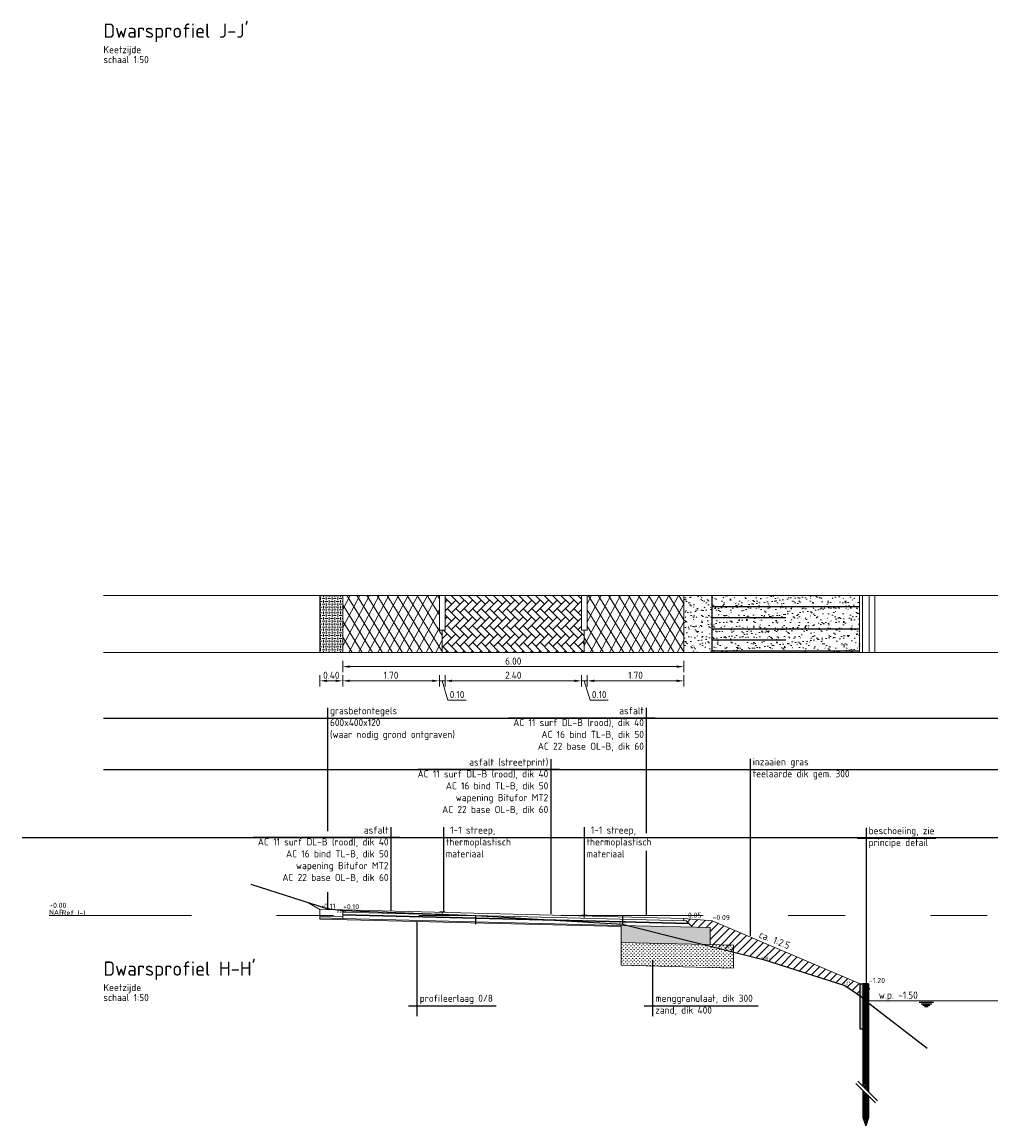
# Model space of a CAD drawing. Header units: metres. Extents: x 132493 to 134960, y 502695 to 503907.
# Tile 103 of 144: x 134066 to 134083, y 502912 to 502931. Entities that reach past the tile are written whole.
import ezdxf
from ezdxf.enums import TextEntityAlignment as Align

# ---------------------------------------------------------------- set-up
doc = ezdxf.new("R2010")
doc.units = ezdxf.units.M
for name, pattern in [('AL-NAP_LIJN', [15.25, 12, -1.5, 0.25, -1.5]), ('AL-TEKENBLADGRENS', [11.5, 2.5, -1.5, 1, -1.5, 1, -1.5, 2.5]), ('DASHED2', [0.375, 0.25, -0.125])]:
    doc.linetypes.add(name, pattern=pattern)
doc.layers.get('Defpoints').update_dxf_attribs({"color": 3})
for name, color, linetype, lineweight in [('B-WE-GW-MAAIVELD-GD', 90, 'GW-MAAIVELD', 25), ('B-WE-GW-WATERGANG_SLOOT_WATERLIJN-G', 150, 'Continuous', 18), ('B-WE-OG-WATER-SD', 150, 'Continuous', 25), ('N-WE-BC-WAPENING-GD', 180, 'Continuous', 25), ('N-WE-GR-GRAS-A', 54, 'Continuous', 18), ('N-WE-GW-GROND_TEELAARDE-AD', 22, 'Continuous', 18), ('N-WE-GW-GROND_ZAND-AD', 7, 'Continuous', 18), ('N-WE-GW-WATERGANG_WATERLIJN-GD', 150, 'Continuous', 18), ('N-WE-HU-HULPCONSTRUCTIES-AD-50-HOUT', 252, 'Continuous', 18), ('N-WE-HU-HULPCONSTRUCTIES-AD-50-KUNSTSTOF', 253, 'Continuous', 18), ('N-WE-VH-KANTVERHARDING-G', 2, 'Continuous', 18), ('N-WE-VH-VERHARDING-GD', 2, 'Continuous', 25), ('N-WE-VH-VERHARDING_ASFALT-A', 23, 'Continuous', 18), ('N-WE-VH-VERHARDING_FUNDERING-A', 252, 'Continuous', 18), ('N02-WE-VH-VERHARDING_ASFALT-A', 252, 'Continuous', 18), ('X-XX-AL-AANPIJLING-GD', 7, 'Continuous', 25), ('X-XX-AL-AANPIJLING-T25', 7, 'Continuous', 25), ('X-XX-AL-CONSTRUCTIELIJN-GD', 7, 'Continuous', 25), ('X-XX-AL-NAP-G', 7, 'AL-NAP_LIJN', 18), ('X-XX-AL-PEILMAAT-SD', 7, 'Continuous', 25), ('X-XX-AL-PROFIELBALK-GD', 7, 'Continuous', 18), ('X-XX-AL-PROFIELBALK-M-50', 7, 'Continuous', 18), ('X-XX-AL-REFERENTIE-G', 7, 'Continuous', 18), ('X-XX-AL-TEKST-T25-500', 7, 'Continuous', 25), ('X-XX-AL-VO_VERHARDING-G', 252, 'Continuous', 25)]:
    doc.layers.add(name, color=color, linetype=linetype, lineweight=lineweight)
doc.styles.add('NLCS-ISO', font='NLCS-ISO.ttf')
doc.styles.add('NLCS-ISO-M50-T25', font='NLCS-ISO.ttf', dxfattribs={"height": 0.125})
doc.styles.add('NLCS_25_500', font='NLCS-ISO.ttf', dxfattribs={"height": 1.25})
doc.styles.add('NLCS_50_25', font='NLCS-ISO.ttf', dxfattribs={"height": 0.125})
doc.linetypes.add('GW-MAAIVELD', pattern='A,12,[40,NLCS.SHX,S=1,R=0,X=0,Y=-0.5],12', length=24)
doc.dimstyles.new('NLCS-M50-T25-PIJL_L2_H1', dxfattribs={"dimscale": 0.05, "dimtxt": 2.5, "dimasz": 2.5, "dimexe": 2, "dimexo": 2, "dimgap": 0.7, "dimtad": 1, "dimzin": 0, "dimdsep": 46, "dimtxsty": 'NLCS-ISO-M50-T25', "dimcen": 2.5, "dimdle": 2, "dimclrd": 256, "dimclre": 256, "dimclrt": 256, "dimadec": 1, "dimazin": 0, "dimtfac": 1, "dimtofl": 0, "dimtmove": 1, "dimatfit": 0, "dimfxl": 2, "dimfxlon": 1, "dimtfillclr": 256, "dimtolj": 1, "dimtzin": 0, "dimlwd": -1, "dimlwe": -1, "dimarcsym": 0})
pattern_1 = [(242, (2.09447, -60.2905), (0.13244213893, -0.07042073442), []), (302, (2.09447, -60.2905), (0.127207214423, 0.079487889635), [])]

# ---------------------------------------------------------------- blocks, each defined once
blk = doc.blocks.new('SOG-WATERLIJN-SOD')
at = {"color": 0, "linetype": 'ByBlock', "lineweight": -2, "flags": 128}
for points in [[(-2.5, -0.5), (2.5, -0.5)], [(-1.875, -1), (1.875, -1)], [(-1.25, -1.5), (1.25, -1.5)], [(-0.625, -2), (0.625, -2)]]:
    blk.add_lwpolyline(points, dxfattribs=at)
blk = doc.blocks.new('*D492')
at = {"layer": 'Defpoints', "color": 0, "transparency": 16777216}
for p in [(134071.399, 502921.313), (134077.399, 502921.313), (134071.399, 502920.116)]:
    blk.add_point(p, dxfattribs=at)
at = {"layer": 'X-XX-AL-PROFIELBALK-M-50', "transparency": 16777216}
for p, q in [((134071.399, 502920.216), (134071.399, 502920.016)), ((134077.399, 502920.216), (134077.399, 502920.016)), ((134077.274, 502920.116), (134071.524, 502920.116))]:
    blk.add_line(p, q, dxfattribs=at)
for points in [[(134071.524, 502920.137), (134071.524, 502920.095), (134071.399, 502920.116)], [(134077.274, 502920.137), (134077.274, 502920.095), (134077.399, 502920.116)]]:
    blk.add_solid(points, dxfattribs=at)
at = {"layer": 'X-XX-AL-PROFIELBALK-M-50', "transparency": 16777216, "insert": (134074.399, 502920.214), "char_height": 0.125, "attachment_point": 5, "style": 'NLCS-ISO-M50-T25'}
blk.add_mtext('\\A1;6.00', dxfattribs=at)
blk = doc.blocks.new('*D493')
at = {"layer": 'Defpoints', "color": 0, "transparency": 16777216}
for p in [(134073.199, 502921.366), (134075.599, 502921.366), (134073.199, 502919.866)]:
    blk.add_point(p, dxfattribs=at)
at = {"layer": 'X-XX-AL-PROFIELBALK-M-50', "transparency": 16777216}
for p, q in [((134073.199, 502919.966), (134073.199, 502919.766)), ((134075.599, 502919.966), (134075.599, 502919.766)), ((134075.474, 502919.866), (134073.324, 502919.866))]:
    blk.add_line(p, q, dxfattribs=at)
for points in [[(134073.324, 502919.887), (134073.324, 502919.845), (134073.199, 502919.866)], [(134075.474, 502919.887), (134075.474, 502919.845), (134075.599, 502919.866)]]:
    blk.add_solid(points, dxfattribs=at)
at = {"layer": 'X-XX-AL-PROFIELBALK-M-50', "transparency": 16777216, "insert": (134074.399, 502919.964), "char_height": 0.125, "attachment_point": 5, "style": 'NLCS-ISO-M50-T25'}
blk.add_mtext('\\A1;2.40', dxfattribs=at)
blk = doc.blocks.new('*D491')
at = {"layer": 'Defpoints', "color": 0, "transparency": 16777216}
for p in [(134073.099, 502921.366), (134071.399, 502920.88), (134071.399, 502919.866)]:
    blk.add_point(p, dxfattribs=at)
at = {"layer": 'X-XX-AL-PROFIELBALK-M-50', "transparency": 16777216}
for p, q in [((134071.399, 502919.966), (134071.399, 502919.766)), ((134073.099, 502919.966), (134073.099, 502919.766)), ((134072.974, 502919.866), (134071.524, 502919.866))]:
    blk.add_line(p, q, dxfattribs=at)
for points in [[(134071.524, 502919.887), (134071.524, 502919.845), (134071.399, 502919.866)], [(134072.974, 502919.887), (134072.974, 502919.845), (134073.099, 502919.866)]]:
    blk.add_solid(points, dxfattribs=at)
at = {"layer": 'X-XX-AL-PROFIELBALK-M-50', "transparency": 16777216, "insert": (134072.249, 502919.964), "char_height": 0.125, "attachment_point": 5, "style": 'NLCS-ISO-M50-T25'}
blk.add_mtext('\\A1;1.70', dxfattribs=at)
blk = doc.blocks.new('*D494')
at = {"layer": 'Defpoints', "color": 0, "transparency": 16777216}
for p in [(134077.399, 502921.366), (134075.699, 502920.88), (134075.699, 502919.866)]:
    blk.add_point(p, dxfattribs=at)
at = {"layer": 'X-XX-AL-PROFIELBALK-M-50', "transparency": 16777216}
for p, q in [((134075.699, 502919.966), (134075.699, 502919.766)), ((134077.399, 502919.966), (134077.399, 502919.766)), ((134077.274, 502919.866), (134075.824, 502919.866))]:
    blk.add_line(p, q, dxfattribs=at)
for points in [[(134075.824, 502919.887), (134075.824, 502919.845), (134075.699, 502919.866)], [(134077.274, 502919.887), (134077.274, 502919.845), (134077.399, 502919.866)]]:
    blk.add_solid(points, dxfattribs=at)
at = {"layer": 'X-XX-AL-PROFIELBALK-M-50', "transparency": 16777216, "insert": (134076.549, 502919.964), "char_height": 0.125, "attachment_point": 5, "style": 'NLCS-ISO-M50-T25'}
blk.add_mtext('\\A1;1.70', dxfattribs=at)
blk = doc.blocks.new('*D495')
at = {"layer": 'Defpoints', "color": 0, "transparency": 16777216}
for p in [(134073.099, 502921.366), (134073.199, 502921.366), (134073.099, 502919.866)]:
    blk.add_point(p, dxfattribs=at)
at = {"layer": 'X-XX-AL-PROFIELBALK-M-50', "transparency": 16777216}
for p, q in [((134073.099, 502919.966), (134073.099, 502919.766)), ((134073.199, 502919.966), (134073.199, 502919.766)), ((134072.974, 502919.866), (134072.849, 502919.866)), ((134073.199, 502919.866), (134073.099, 502919.866)), ((134073.149, 502919.866), (134073.251, 502919.526)), ((134073.324, 502919.866), (134073.449, 502919.866)), ((134073.251, 502919.526), (134073.571, 502919.526))]:
    blk.add_line(p, q, dxfattribs=at)
for points in [[(134072.974, 502919.887), (134072.974, 502919.845), (134073.099, 502919.866)], [(134073.324, 502919.887), (134073.324, 502919.845), (134073.199, 502919.866)]]:
    blk.add_solid(points, dxfattribs=at)
at = {"layer": 'X-XX-AL-PROFIELBALK-M-50', "transparency": 16777216, "insert": (134073.411, 502919.624), "char_height": 0.125, "attachment_point": 5, "style": 'NLCS-ISO-M50-T25'}
blk.add_mtext('\\A1;0.10', dxfattribs=at)
blk = doc.blocks.new('*D496')
at = {"layer": 'Defpoints', "color": 0, "transparency": 16777216}
for p in [(134075.599, 502921.366), (134075.699, 502921.366), (134075.599, 502919.866)]:
    blk.add_point(p, dxfattribs=at)
at = {"layer": 'X-XX-AL-PROFIELBALK-M-50', "transparency": 16777216}
for p, q in [((134075.599, 502919.966), (134075.599, 502919.766)), ((134075.699, 502919.966), (134075.699, 502919.766)), ((134075.474, 502919.866), (134075.349, 502919.866)), ((134075.699, 502919.866), (134075.599, 502919.866)), ((134075.649, 502919.866), (134075.751, 502919.526)), ((134075.824, 502919.866), (134075.949, 502919.866)), ((134075.751, 502919.526), (134076.071, 502919.526))]:
    blk.add_line(p, q, dxfattribs=at)
for points in [[(134075.474, 502919.887), (134075.474, 502919.845), (134075.599, 502919.866)], [(134075.824, 502919.887), (134075.824, 502919.845), (134075.699, 502919.866)]]:
    blk.add_solid(points, dxfattribs=at)
at = {"layer": 'X-XX-AL-PROFIELBALK-M-50', "transparency": 16777216, "insert": (134075.911, 502919.624), "char_height": 0.125, "attachment_point": 5, "style": 'NLCS-ISO-M50-T25'}
blk.add_mtext('\\A1;0.10', dxfattribs=at)
blk = doc.blocks.new('*D497')
at = {"layer": 'Defpoints', "color": 0, "transparency": 16777216}
for p in [(134071.399, 502921.366), (134070.999, 502920.88), (134070.999, 502919.866)]:
    blk.add_point(p, dxfattribs=at)
at = {"layer": 'X-XX-AL-PROFIELBALK-M-50', "transparency": 16777216}
for p, q in [((134070.999, 502919.966), (134070.999, 502919.766)), ((134071.399, 502919.966), (134071.399, 502919.766)), ((134071.274, 502919.866), (134071.124, 502919.866))]:
    blk.add_line(p, q, dxfattribs=at)
for points in [[(134071.124, 502919.887), (134071.124, 502919.845), (134070.999, 502919.866)], [(134071.274, 502919.887), (134071.274, 502919.845), (134071.399, 502919.866)]]:
    blk.add_solid(points, dxfattribs=at)
at = {"layer": 'X-XX-AL-PROFIELBALK-M-50', "transparency": 16777216, "insert": (134071.199, 502919.964), "char_height": 0.125, "attachment_point": 5, "style": 'NLCS-ISO-M50-T25'}
blk.add_mtext('\\A1;0.40', dxfattribs=at)
blk = doc.blocks.new('SAL-PEILMAAT_INFRACAD_R01-SOD')
at = {"insert": (-0.05, 2.06), "char_height": 1.8, "attachment_point": 1, "style": 'NLCS-ISO'}
blk.add_mtext_dynamic_manual_height_columns('NAP', width=6.0709, gutter_width=12.5, heights=[0], dxfattribs=at)
at = {"layer": 'Defpoints', "style": 'NLCS-ISO'}
for tag, p in [('...', (0, 2.71)), ('REF', (4.38, 0.11))]:
    blk.add_attdef(tag, p, '', height=1.8, dxfattribs=at)
blk = doc.blocks.new('SAL-PEILMAAT_INFRACAD_H01-SOD')
at = {"style": 'NLCS-ISO'}
blk.add_attdef('...', (0.09, 0.24), '', height=1.8, dxfattribs=at)

msp = doc.modelspace()

# ---------------------------------------------------------------- hatches: boundary and pattern name
at = {"layer": 'N-WE-GR-GRAS-A', "transparency": 33554559}
h = msp.add_hatch(dxfattribs=at)
h.set_pattern_fill('AGR-GRAS_GESTABILISEERD-SO', color=256, scale=0.1, angle=90, pattern_type=2)
h.set_pattern_definition([(90, (133997.96126, 503111.03783), (-0.1, 3e-17), [0.05, -0.05]), (180, (133998.01126, 503111.06283), (-4e-17, -0.1), [0.025, -0.075]), (180, (133997.93626, 503111.06283), (-4e-17, -0.1), [0.025, -0.075]), (180, (133997.98626, 503111.01283), (-4e-17, -0.1), [0.05, -0.05]), (90, (133997.91126, 503110.98783), (-0.1, 3e-17), [0.05, -0.05])])
h.paths.add_polyline_path([(134070.999, 502921.366), (134070.999, 502920.366), (134071.399, 502920.366), (134071.399, 502921.366)])
at = {"layer": 'N-WE-GR-GRAS-A', "transparency": 33554687}
h = msp.add_hatch(dxfattribs=at)
h.set_pattern_fill('AGR-GRAS_GAZON', color=256, scale=0.1, style=0, pattern_type=2)
h.set_pattern_definition([(37.5, (133998.01355, 503080.97499), (-0.00629934, 0.19268238), [0, -0.152, 0, -0.17, 0, -0.1625]), (7.5, (133998.01355, 503080.975), (0.17697767, 0.2822146), [0, -0.082, 0, -0.137, 0, -0.0525]), (327.5, (133997.89055, 503080.975), (0.31141419, 0.0005659), [0, -0.05, 0, -0.18, 0, -0.235]), (317.5, (133997.89055, 503080.975), (0.30061266, 0.08776756), [0, -0.025, 0, -0.118, 0, -0.135]), (51, (133997.75955, 503081.35599), (-0.05040871, 0.1757961), [0.015, -0.20955]), (10, (133997.75955, 503080.59399), (0.07728868, 0.1657461), [0.015, -0.20955])])
h.paths.add_polyline_path([(134077.399, 502921.366), (134077.399, 502920.366), (134080.49, 502920.366), (134080.49, 502921.366)])
at = {"layer": 'N-WE-GW-GROND_TEELAARDE-AD', "transparency": 33554559}
h = msp.add_hatch(dxfattribs=at)
h.set_pattern_fill('AGW-GROND_TEELAARDE', color=256, scale=0.1, angle=135, pattern_type=2)
h.set_pattern_definition([(225, (16626.26265, -41569.52528), (0.070710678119, -0.070710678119), [])])
h.paths.add_polyline_path([(134077.398, 502915.686), (134077.553, 502915.532), (134077.861, 502915.525), (134077.861, 502915.225), (134078.818, 502914.956), (134080.228, 502914.506), (134080.49, 502914.329), (134080.5, 502914.536), (134077.899, 502915.646)])
at = {"layer": 'N-WE-GW-GROND_ZAND-AD', "transparency": 33554559}
h = msp.add_hatch(dxfattribs=at)
h.set_pattern_fill('AGW-GROND_ZAND_CUNETZAND-SO', color=256, scale=0.05, pattern_type=2)
h.set_pattern_definition([(360, (134000.842826, 502984.640263), (0.03125, 0.03125), [0, -0.0625])])
h.paths.add_polyline_path([(134076.299, 502915.264), (134076.299, 502914.864), (134078.271, 502914.814), (134078.271, 502915.214)])
at = {"layer": 'N-WE-HU-HULPCONSTRUCTIES-AD-50-HOUT', "transparency": 33554559}
h = msp.add_hatch(dxfattribs=at)
h.set_pattern_fill('ACO-HOUT_02', color=256, scale=0.1, pattern_type=2)
h.set_pattern_definition([(44.9999999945, (15373.12816, -43341.85113), (-0.0141421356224, 0.0141421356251), [])])
h.paths.add_polyline_path([(134080.549, 502912.733), (134080.649, 502912.633), (134080.649, 502914.536), (134080.549, 502914.536)])
h.paths.add_polyline_path([(134080.649, 502912.562), (134080.549, 502912.662), (134080.549, 502912.186), (134080.599, 502912.036), (134080.649, 502912.186)])
at = {"layer": 'N-WE-HU-HULPCONSTRUCTIES-AD-50-KUNSTSTOF', "transparency": 33554559}
h = msp.add_hatch(color=256, dxfattribs=at)
h.dxf.hatch_style = 1
h.paths.add_polyline_path([(134080.549, 502913.738), (134080.5, 502913.738), (134080.5, 502914.536), (134080.549, 502914.536)])
at = {"layer": 'N-WE-VH-VERHARDING_ASFALT-A', "transparency": 33554559}
h = msp.add_hatch(dxfattribs=at)
h.set_pattern_fill('AVH-ASFALT_LAAG1-D', color=11, scale=5, angle=182, pattern_type=2)
h.set_pattern_definition(pattern_1)
h.paths.add_polyline_path([(134071.399, 502920.366), (134073.149, 502920.366), (134073.149, 502920.759), (134073.099, 502920.759), (134073.099, 502921.366), (134071.399, 502921.366)])
h = msp.add_hatch(dxfattribs=at)
h.set_pattern_fill('AVH-ASFALT_LAAG1-D', color=11, scale=5, angle=182, pattern_type=2)
h.set_pattern_definition(pattern_1)
h.paths.add_polyline_path([(134075.649, 502920.366), (134077.399, 502920.366), (134077.399, 502921.366), (134075.699, 502921.366), (134075.699, 502920.759), (134075.649, 502920.759)])
at = {"layer": 'N-WE-VH-VERHARDING_FUNDERING-A', "transparency": 33554559}
h = msp.add_hatch(dxfattribs=at)
h.set_pattern_fill('AVH-FUNDERING_01', color=256, scale=0.2, pattern_type=2)
h.set_pattern_definition([(360, (134003.72623, 502984.5923), (9e-12, 0.2), [0, -0.2]), (360, (134003.72823, 502984.5223), (9e-12, 0.2), [0, -0.2]), (360, (134003.73423, 502984.6303), (9e-12, 0.2), [0, -0.2]), (338.1986, (134003.630228, 502984.568293), (0.600000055, -0.199999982), [0.0215406, -1.0554924]), (216.8699, (134003.650228, 502984.560293), (0.599999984, 0.400000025), [0.01, -0.99]), (130.6013, (134003.642228, 502984.554293), (1.000000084, -1.1999998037), [0.018439, -1.8254698]), (206.5651, (134003.57623, 502984.53029), (-0.19999983, -0.20000026), [0.0044722, -0.4427414]), (326.3099, (134003.57223, 502984.52829), (0.399999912, -0.200000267), [0.0072112, -0.7138992]), (108.4349, (134003.57823, 502984.52429), (-0.19999968, 0.400000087), [0.0063246, -0.626131]), (225, (134003.70423, 502984.51029), (-9e-12, -0.20000006), [0.0084852, -0.2743574]), (360, (134003.69823, 502984.5043), (0.2, 0.2), [0.012, -0.188]), (135, (134003.71023, 502984.50429), (-0.20000006, 9e-12), [0.0084852, -0.2743574]), (251.5651, (134003.68023, 502984.63829), (0.19999968, 0.400000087), [0.0063246, -0.626131]), (360, (134003.67823, 502984.6323), (0.2, 0.2), [0.01, -0.19]), (143.1301, (134003.688228, 502984.632293), (-0.599999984, 0.400000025), [0.01, -0.99]), (213.6901, (134003.57423, 502984.64029), (0.399999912, 0.200000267), [0.0072112, -0.7138992]), (341.5651, (134003.56823, 502984.63629), (-0.400000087, 0.19999968), [0.0126492, -0.6198064]), (126.8699, (134003.580228, 502984.632293), (0.400000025, -0.599999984), [0.01, -0.99]), (360, (134003.63223, 502984.6323), (9e-12, 0.2), [0, -0.2]), (360, (134003.57823, 502984.5803), (9e-12, 0.2), [0, -0.2]), (360, (134003.63423, 502984.5063), (9e-12, 0.2), [0, -0.2]), (360, (134003.68823, 502984.5683), (9e-12, 0.2), [0, -0.2]), (360, (134003.63023, 502984.6023), (9e-12, 0.2), [0, -0.2]), (360, (134003.58623, 502984.6083), (9e-12, 0.2), [0, -0.2]), (360, (134003.60423, 502984.5963), (9e-12, 0.2), [0, -0.2]), (360, (134003.59623, 502984.5483), (9e-12, 0.2), [0, -0.2]), (360, (134003.54823, 502984.5563), (9e-12, 0.2), [0, -0.2]), (360, (134003.55023, 502984.6023), (9e-12, 0.2), [0, -0.2]), (360, (134003.54423, 502984.6463), (9e-12, 0.2), [0, -0.2]), (360, (134003.60623, 502984.6543), (9e-12, 0.2), [0, -0.2]), (360, (134003.65023, 502984.6623), (9e-12, 0.2), [0, -0.2]), (360, (134003.72023, 502984.6543), (9e-12, 0.2), [0, -0.2]), (360, (134003.67223, 502984.5923), (9e-12, 0.2), [0, -0.2]), (360, (134003.65223, 502984.6283), (9e-12, 0.2), [0, -0.2]), (360, (134003.66823, 502984.5323), (9e-12, 0.2), [0, -0.2]), (360, (134003.60823, 502984.5223), (9e-12, 0.2), [0, -0.2]), (360, (134003.66823, 502984.4783), (9e-12, 0.2), [0, -0.2]), (360, (134003.60223, 502984.4903), (9e-12, 0.2), [0, -0.2]), (360, (134003.53823, 502984.4843), (9e-12, 0.2), [0, -0.2]), (360, (134003.56223, 502984.4743), (9e-12, 0.2), [0, -0.2]), (360, (134003.56423, 502984.5023), (9e-12, 0.2), [0, -0.2]), (360, (134003.69823, 502984.4703), (9e-12, 0.2), [0, -0.2]), (360, (134003.72223, 502984.5523), (9e-12, 0.2), [0, -0.2]), (360, (134003.71223, 502984.6123), (9e-12, 0.2), [0, -0.2]), (360, (134003.62023, 502984.4683), (9e-12, 0.2), [0, -0.2])])
h.paths.add_polyline_path([(134077.861, 502915.225), (134077.861, 502915.525), (134074.63, 502915.605), (134070.999, 502915.696), (134070.999, 502915.676), (134076.299, 502915.544), (134076.299, 502915.264)])
at = {"layer": 'N02-WE-VH-VERHARDING_ASFALT-A', "transparency": 33554559}
h = msp.add_hatch(dxfattribs=at)
h.set_pattern_fill('AVH-BSS_KEIFORMAAT_ELLEBOOG-SO', color=2, angle=-225, pattern_type=2)
h.set_pattern_definition([(135, (134000.10573, 503050.69733), (-0.148492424, 7e-12), [0.315, -0.105]), (45, (133999.95723, 503050.54884), (-0.148492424, 7e-12), [0.315, -0.105])])
h.paths.add_polyline_path([(134073.149, 502920.366), (134075.649, 502920.366), (134075.649, 502920.759), (134075.599, 502920.759), (134075.599, 502921.366), (134073.199, 502921.366), (134073.199, 502920.759), (134073.149, 502920.759)])

# ---------------------------------------------------------------- linework, layer by layer
at = {"layer": 'B-WE-GW-MAAIVELD-GD', "color": 252, "linetype": 'Continuous', "elevation": -1.743, "flags": 128}
for points in [[(134080.581, 502914.445), (134080.581, 502912.939)], [(134080.645, 502914.445), (134080.645, 502912.939)]]:
    msp.add_lwpolyline(points, dxfattribs=at)
at = {"layer": 'B-WE-GW-MAAIVELD-GD', "color": 252, "linetype": 'Continuous', "flags": 128}
msp.add_lwpolyline([(134080.671, 502914.445), (134080.581, 502914.445)], dxfattribs=at)
at = {"layer": 'Defpoints', "flags": 128}
for points in [[(134067.191, 502919.208), (134082.923, 502919.208)], [(134067.191, 502918.308), (134082.923, 502918.308)], [(134065.76, 502917.108), (134082.923, 502917.108)], [(134073.737, 502915.736), (134073.737, 502915.586)]]:
    msp.add_lwpolyline(points, dxfattribs=at)
at = {"layer": 'Defpoints', "elevation": -0.145, "flags": 128}
msp.add_lwpolyline([(134076.323, 502915.736), (134076.323, 502915.586)], dxfattribs=at)
at = {"layer": 'N-WE-BC-WAPENING-GD', "flags": 128}
msp.add_lwpolyline([(134071.399, 502915.756), (134077.491, 502915.604)], dxfattribs=at)
at = {"layer": 'N-WE-GW-WATERGANG_WATERLIJN-GD', "flags": 128}
msp.add_lwpolyline([(134080.659, 502914.236), (134082.923, 502914.236)], dxfattribs=at)
at = {"layer": 'N-WE-VH-KANTVERHARDING-G', "flags": 128}
for points in [[(134070.772, 502915.971), (134070.999, 502915.846)], [(134070.999, 502915.846), (134070.999, 502915.726)], [(134070.999, 502915.846), (134071.399, 502915.836)], [(134070.999, 502915.726), (134071.399, 502915.716)], [(134070.999, 502915.726), (134070.999, 502915.676)], [(134070.999, 502915.696), (134071.399, 502915.686)], [(134071.399, 502915.836), (134071.399, 502915.686)], [(134071.399, 502915.836), (134077.399, 502915.686)], [(134071.399, 502915.796), (134077.44, 502915.645)], [(134071.399, 502915.746), (134077.491, 502915.594)], [(134071.399, 502915.686), (134076.299, 502915.564)], [(134073.149, 502915.792), (134073.149, 502915.752)], [(134075.649, 502915.73), (134075.649, 502915.69)], [(134077.399, 502915.686), (134077.399, 502915.646)], [(134077.399, 502915.686), (134077.899, 502915.646)], [(134070.999, 502915.676), (134076.299, 502915.544)], [(134076.299, 502915.564), (134076.299, 502914.864)], [(134076.299, 502915.564), (134077.861, 502915.525)], [(134077.44, 502915.645), (134077.553, 502915.532)], [(134077.861, 502915.225), (134077.861, 502915.525)], [(134077.899, 502915.646), (134080.5, 502914.536)], [(134076.299, 502915.264), (134078.271, 502915.214)], [(134078.271, 502914.814), (134078.271, 502915.214)], [(134076.299, 502914.864), (134078.271, 502914.814)]]:
    msp.add_lwpolyline(points, dxfattribs=at)
at = {"layer": 'N-WE-VH-VERHARDING-GD', "flags": 128}
for points in [[(134073.099, 502915.805), (134073.199, 502915.802)], [(134075.599, 502915.744), (134075.699, 502915.741)]]:
    msp.add_lwpolyline(points, dxfattribs=at)
at = {"layer": 'X-XX-AL-AANPIJLING-GD', "flags": 128}
for points in [[(134071.133, 502919.392), (134071.133, 502917.219)], [(134076.739, 502919.392), (134076.739, 502917.187)], [(134070.978, 502919.208), (134073.436, 502919.208)], [(134076.894, 502919.208), (134074.317, 502919.208)], [(134075.057, 502918.488), (134075.057, 502915.77)], [(134078.568, 502918.492), (134078.568, 502915.379)], [(134075.212, 502918.305), (134072.719, 502918.305)], [(134078.413, 502918.308), (134080.286, 502918.308)], [(134072.248, 502917.292), (134072.248, 502915.815)], [(134073.171, 502917.292), (134073.171, 502915.803)], [(134075.646, 502917.292), (134075.646, 502915.743)], [(134080.607, 502917.281), (134080.607, 502914.168)], [(134072.403, 502917.108), (134069.826, 502917.108)], [(134073.016, 502917.108), (134074.397, 502917.108)], [(134075.491, 502917.108), (134076.873, 502917.108)], [(134080.452, 502917.098), (134081.832, 502917.098)], [(134076.739, 502916.874), (134076.739, 502915.736)], [(134071.133, 502916.148), (134071.133, 502915.843)], [(134072.711, 502913.966), (134072.711, 502915.633)], [(134076.855, 502913.966), (134076.855, 502914.957)], [(134072.556, 502914.15), (134074.098, 502914.15)], [(134076.7, 502914.15), (134078.704, 502914.15)]]:
    msp.add_lwpolyline(points, dxfattribs=at)
at = {"layer": 'X-XX-AL-CONSTRUCTIELIJN-GD', "flags": 128}
for points in [[(134080.549, 502913.738), (134080.5, 502913.738), (134080.5, 502914.536), (134080.549, 502914.536)], [(134080.659, 502914.636), (134080.659, 502914.636)]]:
    msp.add_lwpolyline(points, close=True, dxfattribs=at)
for points in [[(134080.649, 502914.536), (134080.539, 502914.536)], [(134080.549, 502914.536), (134080.549, 502912.733)], [(134080.649, 502914.536), (134080.649, 502912.633)], [(134080.549, 502912.662), (134080.549, 502912.186)], [(134080.649, 502912.562), (134080.649, 502912.186)], [(134080.649, 502912.186), (134080.549, 502912.186)], [(134080.549, 502912.186), (134080.599, 502912.036)], [(134080.599, 502912.036), (134080.599, 502912.186)], [(134080.649, 502912.186), (134080.599, 502912.036)]]:
    msp.add_lwpolyline(points, dxfattribs=at)
at = {"layer": 'X-XX-AL-NAP-G', "linetype": 'AL-TEKENBLADGRENS', "flags": 128}
msp.add_lwpolyline([(134066.237, 502915.736), (134082.923, 502915.736)], dxfattribs=at)
at = {"layer": 'X-XX-AL-PROFIELBALK-GD', "flags": 128}
for points in [[(134082.923, 502921.366), (134067.191, 502921.366)], [(134070.999, 502920.366), (134070.999, 502921.366)], [(134071.399, 502920.366), (134071.399, 502921.366)], [(134073.099, 502920.759), (134073.099, 502921.366)], [(134073.199, 502920.759), (134073.199, 502921.366)], [(134075.599, 502920.759), (134075.599, 502921.366)], [(134075.699, 502920.759), (134075.699, 502921.366)], [(134077.399, 502920.366), (134077.399, 502921.366)], [(134080.49, 502921.366), (134080.49, 502920.366)], [(134080.539, 502921.366), (134080.539, 502920.366)], [(134080.659, 502921.366), (134080.659, 502920.366)], [(134080.759, 502921.366), (134080.759, 502920.366)], [(134073.099, 502920.759), (134073.199, 502920.759)], [(134073.149, 502920.759), (134073.149, 502920.366)], [(134075.599, 502920.759), (134075.699, 502920.759)], [(134075.649, 502920.759), (134075.649, 502920.366)], [(134082.923, 502920.366), (134067.191, 502920.366)]]:
    msp.add_lwpolyline(points, dxfattribs=at)
at = {"layer": 'X-XX-AL-REFERENTIE-G', "linetype": 'DASHED2', "ltscale": 5, "flags": 128}
for points in [[(134080.77, 502912.441), (134080.426, 502912.785)], [(134080.805, 502912.477), (134080.461, 502912.821)]]:
    msp.add_lwpolyline(points, dxfattribs=at)
at = {"layer": 'X-XX-AL-VO_VERHARDING-G', "flags": 128}
for points in [[(134077.899, 502920.366), (134077.899, 502921.366)], [(134077.899, 502921.172), (134080.49, 502921.172)], [(134077.899, 502920.978), (134079.195, 502920.978)], [(134077.899, 502920.783), (134080.49, 502920.783)], [(134077.899, 502920.589), (134079.195, 502920.589)], [(134077.899, 502920.395), (134080.49, 502920.395)], [(134069.783, 502916.288), (134071.119, 502915.86), (134071.399, 502915.826), (134073.737, 502915.736), (134076.323, 502915.586), (134078.818, 502914.956), (134080.228, 502914.506), (134080.627, 502914.236)], [(134080.627, 502914.215), (134081.678, 502913.403)]]:
    msp.add_lwpolyline(points, dxfattribs=at)

# ---------------------------------------------------------------- block references
at = {"layer": 'B-WE-OG-WATER-SD', "xscale": 0.05, "yscale": 0.05, "zscale": 0.05}
msp.add_blockref('SOG-WATERLIJN-SOD', (134081.666, 502914.236), dxfattribs=at)
at = {"layer": 'X-XX-AL-PEILMAAT-SD', "xscale": 0.05, "yscale": 0.05, "zscale": 0.05}
for name, p, values in [('SAL-PEILMAAT_INFRACAD_R01-SOD', (134066.237, 502915.736), {'...': '+0.00', 'REF': 'Ref I-I'}), ('SAL-PEILMAAT_INFRACAD_H01-SOD', (134070.999, 502915.846), {'...': '+0.11'}), ('SAL-PEILMAAT_INFRACAD_H01-SOD', (134071.399, 502915.836), {'...': '+0.10'}), ('SAL-PEILMAAT_INFRACAD_H01-SOD', (134077.399, 502915.686), {'...': '-0.05'}), ('SAL-PEILMAAT_INFRACAD_H01-SOD', (134077.899, 502915.646), {'...': '-0.09'}), ('SAL-PEILMAAT_INFRACAD_H01-SOD', (134080.649, 502914.536), {'...': '-1.20'})]:
    msp.add_blockref(name, p, dxfattribs=at).add_auto_attribs(values)

# ---------------------------------------------------------------- texts
at = {"layer": 'B-WE-GW-WATERGANG_SLOOT_WATERLIJN-G', "style": 'NLCS-ISO-M50-T25'}
msp.add_text('w.p. -1.50', height=0.125, dxfattribs=at).set_placement((134080.828, 502914.274))
at = {"layer": 'X-XX-AL-AANPIJLING-T25', "char_height": 0.125, "style": 'NLCS_50_25'}
for s, insert, width, attachment_point, rotation in [('grasbetontegels\\P600x400x120\\P(waar nodig grond ontgraven)', (134071.175, 502919.403), 2.38053, 1, 360), (' asfalt \\PAC 11 surf DL-B (rood), dik 40\\PAC 16 bind TL-B, dik 50\\PAC 22 base OL-B, dik 60', (134076.697, 502919.403), 2.37932, 3, 0), ('asfalt (streetprint)\\PAC 11 surf DL-B (rood), dik 40\\PAC 16 bind TL-B, dik 50\\Pwapening Bitufor MT2\\PAC 22 base OL-B, dik 60', (134075.015, 502918.499), 2.37932, 3, 0), ('inzaaien gras\\Pteelaarde dik gem. 300', (134078.611, 502918.503), 2.38053, 1, 360), (' asfalt \\PAC 11 surf DL-B (rood), dik 40\\PAC 16 bind TL-B, dik 50\\Pwapening Bitufor MT2\\PAC 22 base OL-B, dik 60', (134072.205, 502917.303), 2.37932, 3, 0), (' 1-1 streep,\\Pthermoplastisch \\Pmateriaal', (134073.213, 502917.303), 2.38053, 1, 360), (' 1-1 streep,\\Pthermoplastisch \\Pmateriaal', (134075.689, 502917.303), 2.38053, 1, 360), ('beschoeiing, zie\\Pprincipe detail', (134080.649, 502917.293), 2.38053, 1, 360), ('ca. 1:2.5', (134078.755, 502915.469), 2.38053, 1, 338.1986), ('profileerlaag 0/8', (134072.754, 502914.344), 2.05173, 1, 360), ('menggranulaat, dik 300\\Pzand, dik 400', (134076.897, 502914.344), 2.05173, 1, 360)]:
    msp.add_mtext(s, dxfattribs=dict(at, insert=insert, width=width, attachment_point=attachment_point, rotation=rotation))
at = {"layer": 'X-XX-AL-TEKST-T25-500', "color": 4, "style": 'NLCS_25_500'}
for s, p in [("Dwarsprofiel J-J'", (134067.191, 502931.304)), ("Dwarsprofiel H-H'", (134067.191, 502914.804))]:
    msp.add_text(s, height=0.25, dxfattribs=at).set_placement(p, align=Align.MIDDLE_LEFT)
at = {"layer": 'X-XX-AL-TEKST-T25-500', "style": 'NLCS_25_500'}
for s, p in [('Keetzijde', (134067.191, 502930.97)), ('schaal 1:50', (134067.191, 502930.795)), ('Keetzijde', (134067.191, 502914.47)), ('schaal 1:50', (134067.191, 502914.295))]:
    msp.add_text(s, height=0.125, dxfattribs=at).set_placement(p, align=Align.MIDDLE_LEFT)
at = {"layer": 'X-XX-AL-VO_VERHARDING-G', "style": 'NLCS-ISO'}
for s, p in [('0.09+', (134071.292, 502915.782)), ('0.15-', (134076.256, 502915.592)), ('0.78-', (134078.752, 502914.962, 0.145)), ('1.23-', (134080.209, 502914.524, 0.145))]:
    msp.add_text(s, height=0.05, rotation=360, dxfattribs=at).set_placement(p)

# ---------------------------------------------------------------- dimensions: what is measured, and where the dimension line sits
at = {"layer": 'X-XX-AL-PROFIELBALK-M-50'}
for base, p1, p2, picture, middle in [((134070.999, 502919.866), (134071.399, 502921.366), (134070.999, 502920.88), '*D497', (134071.199, 502919.964)), ((134071.399, 502919.866), (134073.099, 502921.366), (134071.399, 502920.88), '*D491', (134072.249, 502919.964)), ((134071.399, 502920.116), (134077.399, 502921.313), (134071.399, 502921.313), '*D492', (134074.399, 502920.214)), ((134073.099, 502919.866), (134073.199, 502921.366), (134073.099, 502921.366), '*D495', (134073.286, 502919.624)), ((134073.199, 502919.866), (134075.599, 502921.366), (134073.199, 502921.366), '*D493', (134074.399, 502919.964)), ((134075.599, 502919.866), (134075.699, 502921.366), (134075.599, 502921.366), '*D496', (134075.786, 502919.624)), ((134075.699, 502919.866), (134077.399, 502921.366), (134075.699, 502920.88), '*D494', (134076.549, 502919.964))]:
    dim = msp.add_linear_dim(base=base, p1=p1, p2=p2, angle=360, dimstyle='NLCS-M50-T25-PIJL_L2_H1', dxfattribs=at)
    dim.commit()
    dim.dimension.update_dxf_attribs({"geometry": picture, "text_midpoint": middle})

doc.saveas('drawing.dxf')
